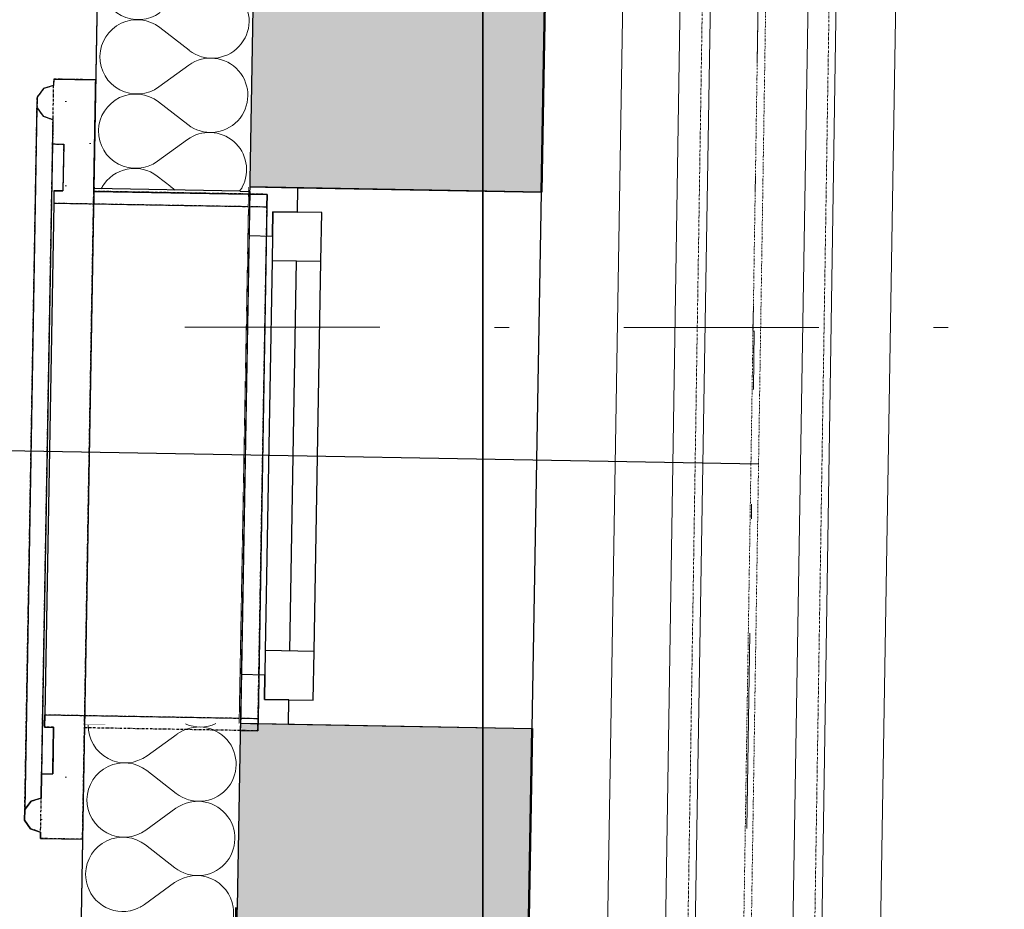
# Model space of a CAD drawing. Header units: millimetres. Extents: x -24674 to 2959, y -2716 to 20653.
# Tile 29 of 161: x -20647 to -19638, y 3675 to 4587. Entities that reach past the tile are written whole.
import ezdxf

# ---------------------------------------------------------------- set-up
doc = ezdxf.new("R2010")
doc.units = ezdxf.units.MM
doc.header["$MEASUREMENT"] = 0
for name, pattern in [('Telekomunikacni vodic', [9.25, 3, -0.75, 3, -0.75, 0.125, -0.75, 0.125, -0.75]), ('Wipeout_Contour', [1000, 0, -1000]), ('Čerchovaná', [450, 200, -117.5, 15, -117.5]), ('Čerchovaná M', [4.5, 2.5, -0.85, 0.3, -0.85]), ('Čerchovaná S', [3.5, 1.5, -0.85, 0.3, -0.85])]:
    doc.linetypes.add(name, pattern=pattern)
for name, color, linetype in [('9._POHLED ZÁPADNÍ_1_2D prvky - obecné', 7, 'Continuous'), ('9._POHLED ZÁPADNÍ_1_Konstrukce - krov', 7, 'Continuous'), ('9._POHLED ZÁPADNÍ_1_Konstrukce - nosné', 7, 'Continuous'), ('9._POHLED ZÁPADNÍ_1_Nové_Konstrukce - krov', 7, 'Continuous'), ('9._POHLED ZÁPADNÍ_1_Nové_Konstrukce - nosné', 7, 'Continuous'), ('9._POHLED ZÁPADNÍ_1_Nové_Otvory – Okna', 7, 'Continuous'), ('9._POHLED ZÁPADNÍ_1_Nové_Otvory – Značky oken', 7, 'Continuous'), ('9._POHLED ZÁPADNÍ_1_Nové_Výplně – Řezové', 7, 'Continuous'), ('9._POHLED ZÁPADNÍ_1_Nové_VÝTAH VAR 1', 7, 'Continuous'), ('9._POHLED ZÁPADNÍ_1_TZB - elektroinstalace', 7, 'Continuous'), ('9._POHLED ZÁPADNÍ_1_Výplně – Řezové', 7, 'Continuous'), ('9._POHLED ZÁPADNÍ_1_VÝTAH VAR 1', 7, 'Continuous')]:
    doc.layers.add(name, color=color, linetype=linetype)
pattern_1 = [(0, (0, -9e-13), (0, 86.60254), [0, -50]), (0, (25, 43.3), (0, 86.60254), [0, -50])]

# ---------------------------------------------------------------- blocks, each defined once
blk = doc.blocks.new('*X3', base_point=(-27719.5, -6044))
at = {"layer": '9._POHLED ZÁPADNÍ_1_Nové_Výplně – Řezové', "color": 21, "linetype": 'Continuous', "lineweight": 20, "true_color": 0xffaaaa}
for p, q in [((-20485.6, 3854.8), (-20516.5, 3832.5)), ((-20486.7, 3793.9), (-20516.7, 3817.3)), ((-20486.9, 3778.7), (-20517.8, 3756.3)), ((-20488, 3717.7), (-20518.1, 3741.1)), ((-20488.3, 3702.5), (-20519.1, 3680.1))]:
    blk.add_line(p, q, dxfattribs=at)
for centre, start, end in [((-20538.8, 3863.4), 179.1605, 305.8711), ((-20463.3, 3824), 232.1313, 84.727), ((-20463.3, 3824), 93.2753, 125.8711), ((-20540.1, 3787.2), 52.1313, 179.0012), ((-20540.1, 3787.2), 179.0012, 305.8711), ((-20464.6, 3747.8), 232.1313, 125.8711), ((-20541.4, 3711), 52.1313, 179.0012), ((-20541.4, 3711), 179.0012, 305.8711), ((-20465.9, 3671.6), 232.1313, 125.8711)]:
    blk.add_arc(centre, 38.1, start, end, dxfattribs=at)
blk = doc.blocks.new('*X4', base_point=(-27719.5, -6044))
at = {"layer": '9._POHLED ZÁPADNÍ_1_Nové_Výplně – Řezové', "color": 21, "linetype": 'Continuous', "lineweight": 20, "true_color": 0xffaaaa}
for p, q in [((-20542, 4583.9), (-20544.5, 4582.7)), ((-20539.5, 4584.9), (-20542, 4583.9)), ((-20536.9, 4585.7), (-20539.5, 4584.9)), ((-20534.3, 4586.4), (-20536.9, 4585.7)), ((-20531.6, 4586.8), (-20534.3, 4586.4)), ((-20528.9, 4587), (-20531.6, 4586.8)), ((-20526.1, 4587.1), (-20528.9, 4587)), ((-20523.4, 4586.9), (-20526.1, 4587.1)), ((-20520.7, 4586.6), (-20523.4, 4586.9)), ((-20518.1, 4586.1), (-20520.7, 4586.6)), ((-20515.4, 4585.3), (-20518.1, 4586.1)), ((-20512.9, 4584.4), (-20515.4, 4585.3)), ((-20510.4, 4583.3), (-20512.9, 4584.4)), ((-20411.9, 4585.1), (-20412, 4587.8)), ((-20412, 4582.4), (-20411.9, 4585.1)), ((-20555.2, 4574.4), (-20556.9, 4572.4)), ((-20553.3, 4576.4), (-20555.2, 4574.4)), ((-20551.3, 4578.2), (-20553.3, 4576.4)), ((-20549.1, 4579.9), (-20551.3, 4578.2)), ((-20546.9, 4581.4), (-20549.1, 4579.9)), ((-20544.5, 4582.7), (-20546.9, 4581.4)), ((-20508, 4582.1), (-20510.4, 4583.3)), ((-20505.7, 4580.7), (-20508, 4582.1)), ((-20503.5, 4579.1), (-20505.7, 4580.7)), ((-20473.4, 4555.7), (-20503.5, 4579.1)), ((-20414.5, 4571.8), (-20413.6, 4574.4)), ((-20413.6, 4574.4), (-20412.9, 4577)), ((-20412.9, 4577), (-20412.4, 4579.7)), ((-20412.4, 4579.7), (-20412, 4582.4)), ((-20561.2, 4565.4), (-20562.3, 4562.9)), ((-20559.9, 4567.8), (-20561.2, 4565.4)), ((-20558.5, 4570.1), (-20559.9, 4567.8)), ((-20556.9, 4572.4), (-20558.5, 4570.1)), ((-20419.9, 4562.4), (-20418.3, 4564.6)), ((-20418.3, 4564.6), (-20416.9, 4566.9)), ((-20416.9, 4566.9), (-20415.6, 4569.3)), ((-20415.6, 4569.3), (-20414.5, 4571.8)), ((-20564.4, 4555.1), (-20564.8, 4552.4)), ((-20563.9, 4557.7), (-20564.4, 4555.1)), ((-20563.2, 4560.4), (-20563.9, 4557.7)), ((-20562.3, 4562.9), (-20563.2, 4560.4)), ((-20473.4, 4555.7), (-20471.2, 4554.1)), ((-20471.2, 4554.1), (-20468.9, 4552.7)), ((-20430, 4553.3), (-20427.7, 4554.9)), ((-20427.7, 4554.9), (-20425.6, 4556.5)), ((-20425.6, 4556.5), (-20423.5, 4558.3)), ((-20423.5, 4558.3), (-20421.6, 4560.3)), ((-20421.6, 4560.3), (-20419.9, 4562.4)), ((-20564.8, 4552.4), (-20564.9, 4549.7)), ((-20564.9, 4549.7), (-20564.9, 4546.9)), ((-20564.9, 4546.9), (-20564.6, 4544.2)), ((-20564.6, 4544.2), (-20564.2, 4541.5)), ((-20466.6, 4544.5), (-20469, 4543.3)), ((-20468.9, 4552.7), (-20466.4, 4551.4)), ((-20464, 4545.5), (-20466.6, 4544.5)), ((-20466.4, 4551.4), (-20464, 4550.3)), ((-20464, 4550.3), (-20461.4, 4549.4)), ((-20461.4, 4546.3), (-20464, 4545.5)), ((-20461.4, 4549.4), (-20458.8, 4548.7)), ((-20458.8, 4546.9), (-20461.4, 4546.3)), ((-20458.8, 4548.7), (-20456.1, 4548.1)), ((-20456.1, 4547.4), (-20458.8, 4546.9)), ((-20456.1, 4548.1), (-20453.4, 4547.8)), ((-20453.4, 4547.6), (-20456.1, 4547.4)), ((-20453.4, 4547.8), (-20450.7, 4547.7)), ((-20450.7, 4547.7), (-20453.4, 4547.6)), ((-20450.7, 4547.7), (-20448, 4547.7)), ((-20448, 4547.5), (-20450.7, 4547.7)), ((-20448, 4547.7), (-20445.3, 4547.9)), ((-20445.3, 4547.2), (-20448, 4547.5)), ((-20445.3, 4547.9), (-20442.6, 4548.4)), ((-20442.6, 4546.7), (-20445.3, 4547.2)), ((-20442.6, 4548.4), (-20439.9, 4549)), ((-20440, 4545.9), (-20442.6, 4546.7)), ((-20437.4, 4545), (-20440, 4545.9)), ((-20439.9, 4549), (-20437.3, 4549.8)), ((-20434.9, 4543.9), (-20437.4, 4545)), ((-20437.3, 4549.8), (-20434.8, 4550.8)), ((-20432.5, 4542.7), (-20434.9, 4543.9)), ((-20434.8, 4550.8), (-20432.3, 4552)), ((-20432.3, 4552), (-20430, 4553.3)), ((-20564.2, 4541.5), (-20563.6, 4538.9)), ((-20563.6, 4538.9), (-20562.8, 4536.3)), ((-20562.8, 4536.3), (-20561.8, 4533.8)), ((-20561.8, 4533.8), (-20560.6, 4531.3)), ((-20473.6, 4540.4), (-20504.5, 4518.1)), ((-20471.4, 4542), (-20473.6, 4540.4)), ((-20469, 4543.3), (-20471.4, 4542)), ((-20430.2, 4541.3), (-20432.5, 4542.7)), ((-20428, 4539.7), (-20430.2, 4541.3)), ((-20425.9, 4537.9), (-20428, 4539.7)), ((-20423.9, 4536), (-20425.9, 4537.9)), ((-20422.1, 4534), (-20423.9, 4536)), ((-20420.4, 4531.9), (-20422.1, 4534)), ((-20560.6, 4531.3), (-20559.2, 4528.9)), ((-20559.2, 4528.9), (-20557.7, 4526.7)), ((-20557.7, 4526.7), (-20556, 4524.5)), ((-20556, 4524.5), (-20554.2, 4522.5)), ((-20418.9, 4529.6), (-20420.4, 4531.9)), ((-20417.6, 4527.2), (-20418.9, 4529.6)), ((-20416.4, 4524.8), (-20417.6, 4527.2)), ((-20415.4, 4522.3), (-20416.4, 4524.8)), ((-20554.2, 4522.5), (-20552.3, 4520.6)), ((-20552.3, 4520.6), (-20550.2, 4518.9)), ((-20550.2, 4518.9), (-20548, 4517.3)), ((-20548, 4517.3), (-20545.7, 4515.9)), ((-20545.7, 4515.9), (-20543.2, 4514.6)), ((-20543.2, 4514.6), (-20540.8, 4513.5)), ((-20540.8, 4513.5), (-20538.2, 4512.6)), ((-20516.7, 4512.3), (-20514.1, 4513.1)), ((-20514.1, 4513.1), (-20511.6, 4514.1)), ((-20511.6, 4514.1), (-20509.1, 4515.3)), ((-20509.1, 4515.3), (-20506.8, 4516.6)), ((-20506.8, 4516.6), (-20504.5, 4518.1)), ((-20414.6, 4519.7), (-20415.4, 4522.3)), ((-20414, 4517), (-20414.6, 4519.7)), ((-20413.5, 4514.3), (-20414, 4517)), ((-20413.3, 4511.6), (-20413.5, 4514.3)), ((-20550.4, 4503.7), (-20552.6, 4502)), ((-20548.2, 4505.2), (-20550.4, 4503.7)), ((-20545.8, 4506.6), (-20548.2, 4505.2)), ((-20543.4, 4507.7), (-20545.8, 4506.6)), ((-20540.8, 4508.7), (-20543.4, 4507.7)), ((-20538.2, 4509.5), (-20540.8, 4508.7)), ((-20538.2, 4512.6), (-20535.6, 4511.9)), ((-20535.6, 4510.2), (-20538.2, 4509.5)), ((-20535.6, 4511.9), (-20532.9, 4511.4)), ((-20532.9, 4510.6), (-20535.6, 4510.2)), ((-20532.9, 4511.4), (-20530.2, 4511)), ((-20530.2, 4510.8), (-20532.9, 4510.6)), ((-20530.2, 4511), (-20527.5, 4510.9)), ((-20527.5, 4510.9), (-20530.2, 4510.8)), ((-20524.8, 4510.8), (-20527.5, 4510.9)), ((-20527.5, 4510.9), (-20524.8, 4510.9)), ((-20524.8, 4510.9), (-20522, 4511.2)), ((-20522.1, 4510.4), (-20524.8, 4510.8)), ((-20519.4, 4509.9), (-20522.1, 4510.4)), ((-20522, 4511.2), (-20519.4, 4511.6)), ((-20519.4, 4511.6), (-20516.7, 4512.3)), ((-20516.8, 4509.2), (-20519.4, 4509.9)), ((-20514.2, 4508.3), (-20516.8, 4509.2)), ((-20511.7, 4507.2), (-20514.2, 4508.3)), ((-20509.3, 4505.9), (-20511.7, 4507.2)), ((-20507, 4504.5), (-20509.3, 4505.9)), ((-20504.8, 4502.9), (-20507, 4504.5)), ((-20414.2, 4500.8), (-20413.7, 4503.5)), ((-20413.7, 4503.5), (-20413.4, 4506.2)), ((-20413.4, 4506.2), (-20413.2, 4508.9)), ((-20413.2, 4508.9), (-20413.3, 4511.6)), ((-20559.8, 4494), (-20561.3, 4491.7)), ((-20558.3, 4496.2), (-20559.8, 4494)), ((-20556.5, 4498.3), (-20558.3, 4496.2)), ((-20554.6, 4500.2), (-20556.5, 4498.3)), ((-20552.6, 4502), (-20554.6, 4500.2)), ((-20474.7, 4479.5), (-20504.8, 4502.9)), ((-20418.2, 4490.7), (-20417, 4493.1)), ((-20417, 4493.1), (-20415.9, 4495.6)), ((-20415.9, 4495.6), (-20415, 4498.2)), ((-20415, 4498.2), (-20414.2, 4500.8)), ((-20564.5, 4484.2), (-20565.2, 4481.6)), ((-20563.6, 4486.7), (-20564.5, 4484.2)), ((-20562.5, 4489.2), (-20563.6, 4486.7)), ((-20561.3, 4491.7), (-20562.5, 4489.2)), ((-20424.9, 4482.2), (-20423, 4484.1)), ((-20423, 4484.1), (-20421.2, 4486.2)), ((-20421.2, 4486.2), (-20419.6, 4488.4)), ((-20419.6, 4488.4), (-20418.2, 4490.7)), ((-20566.1, 4476.2), (-20566.3, 4473.5)), ((-20566.3, 4473.5), (-20566.2, 4470.8)), ((-20565.8, 4478.9), (-20566.1, 4476.2)), ((-20565.2, 4481.6), (-20565.8, 4478.9)), ((-20474.7, 4479.5), (-20472.5, 4477.9)), ((-20472.5, 4477.9), (-20470.2, 4476.5)), ((-20470.2, 4476.5), (-20467.8, 4475.2)), ((-20467.8, 4475.2), (-20465.3, 4474.1)), ((-20465.3, 4474.1), (-20462.7, 4473.2)), ((-20462.7, 4473.2), (-20460.1, 4472.5)), ((-20443.9, 4472.2), (-20441.2, 4472.8)), ((-20441.2, 4472.8), (-20438.6, 4473.6)), ((-20438.6, 4473.6), (-20436.1, 4474.6)), ((-20436.1, 4474.6), (-20433.7, 4475.8)), ((-20433.7, 4475.8), (-20431.3, 4477.2)), ((-20431.3, 4477.2), (-20429, 4478.7)), ((-20429, 4478.7), (-20426.9, 4480.3)), ((-20426.9, 4480.3), (-20424.9, 4482.2)), ((-20566.2, 4470.8), (-20566, 4468)), ((-20566, 4468), (-20565.5, 4465.4)), ((-20565.5, 4465.4), (-20564.9, 4462.7)), ((-20564.9, 4462.7), (-20564.1, 4460.1)), ((-20475, 4464.3), (-20505.8, 4441.9)), ((-20472.7, 4465.8), (-20475, 4464.3)), ((-20470.3, 4467.1), (-20472.7, 4465.8)), ((-20467.9, 4468.3), (-20470.3, 4467.1)), ((-20465.4, 4469.3), (-20467.9, 4468.3)), ((-20462.8, 4470.1), (-20465.4, 4469.3)), ((-20460.1, 4470.7), (-20462.8, 4470.1)), ((-20460.1, 4472.5), (-20457.4, 4472)), ((-20457.4, 4471.2), (-20460.1, 4470.7)), ((-20457.4, 4472), (-20454.7, 4471.6)), ((-20454.7, 4471.4), (-20457.4, 4471.2)), ((-20454.7, 4471.6), (-20452, 4471.5)), ((-20452, 4471.5), (-20454.7, 4471.4)), ((-20452, 4471.5), (-20449.3, 4471.5)), ((-20449.3, 4471.3), (-20452, 4471.5)), ((-20449.3, 4471.5), (-20446.6, 4471.8)), ((-20446.6, 4471), (-20449.3, 4471.3)), ((-20446.6, 4471.8), (-20443.9, 4472.2)), ((-20443.9, 4470.5), (-20446.6, 4471)), ((-20441.3, 4469.8), (-20443.9, 4470.5)), ((-20438.7, 4468.9), (-20441.3, 4469.8)), ((-20436.2, 4467.8), (-20438.7, 4468.9)), ((-20433.8, 4466.5), (-20436.2, 4467.8)), ((-20431.5, 4465.1), (-20433.8, 4466.5)), ((-20429.3, 4463.5), (-20431.5, 4465.1)), ((-20427.2, 4461.8), (-20429.3, 4463.5)), ((-20564.1, 4460.1), (-20563.1, 4457.6)), ((-20563.1, 4457.6), (-20561.9, 4455.1)), ((-20561.9, 4455.1), (-20560.6, 4452.8)), ((-20560.6, 4452.8), (-20559, 4450.5)), ((-20425.3, 4459.9), (-20427.2, 4461.8)), ((-20423.4, 4457.8), (-20425.3, 4459.9)), ((-20421.8, 4455.7), (-20423.4, 4457.8)), ((-20420.3, 4453.4), (-20421.8, 4455.7)), ((-20418.9, 4451.1), (-20420.3, 4453.4)), ((-20559, 4450.5), (-20557.4, 4448.4)), ((-20557.4, 4448.4), (-20555.6, 4446.3)), ((-20555.6, 4446.3), (-20553.6, 4444.4)), ((-20553.6, 4444.4), (-20551.5, 4442.7)), ((-20551.5, 4442.7), (-20549.3, 4441.1)), ((-20417.7, 4448.6), (-20418.9, 4451.1)), ((-20416.7, 4446.1), (-20417.7, 4448.6)), ((-20415.9, 4443.5), (-20416.7, 4446.1)), ((-20415.3, 4440.8), (-20415.9, 4443.5)), ((-20549.3, 4441.1), (-20547, 4439.7)), ((-20547, 4439.7), (-20544.6, 4438.4)), ((-20542.2, 4432.6), (-20544.7, 4431.6)), ((-20544.6, 4438.4), (-20542.1, 4437.3)), ((-20539.6, 4433.4), (-20542.2, 4432.6)), ((-20542.1, 4437.3), (-20539.5, 4436.4)), ((-20536.9, 4434), (-20539.6, 4433.4)), ((-20539.5, 4436.4), (-20536.9, 4435.7)), ((-20536.9, 4435.7), (-20534.2, 4435.2)), ((-20534.2, 4434.4), (-20536.9, 4434)), ((-20534.2, 4435.2), (-20531.5, 4434.9)), ((-20531.5, 4434.7), (-20534.2, 4434.4)), ((-20531.5, 4434.9), (-20528.8, 4434.7)), ((-20528.8, 4434.7), (-20531.5, 4434.7)), ((-20528.8, 4434.7), (-20526.1, 4434.8)), ((-20526.1, 4434.6), (-20528.8, 4434.7)), ((-20526.1, 4434.8), (-20523.4, 4435)), ((-20523.4, 4434.2), (-20526.1, 4434.6)), ((-20523.4, 4435), (-20520.7, 4435.5)), ((-20520.7, 4433.7), (-20523.4, 4434.2)), ((-20520.7, 4435.5), (-20518, 4436.1)), ((-20518.1, 4433), (-20520.7, 4433.7)), ((-20515.5, 4432.1), (-20518.1, 4433)), ((-20518, 4436.1), (-20515.4, 4436.9)), ((-20515.4, 4436.9), (-20512.9, 4437.9)), ((-20512.9, 4437.9), (-20510.5, 4439.1)), ((-20510.5, 4439.1), (-20508.1, 4440.4)), ((-20508.1, 4440.4), (-20505.8, 4441.9)), ((-20414.9, 4438.2), (-20415.3, 4440.8)), ((-20414.6, 4435.4), (-20414.9, 4438.2)), ((-20414.7, 4430), (-20414.6, 4432.7)), ((-20414.6, 4432.7), (-20414.6, 4435.4)), ((-20555.9, 4424), (-20557.8, 4422.1)), ((-20553.9, 4425.9), (-20555.9, 4424)), ((-20551.8, 4427.5), (-20553.9, 4425.9)), ((-20549.5, 4429), (-20551.8, 4427.5)), ((-20547.1, 4430.4), (-20549.5, 4429)), ((-20544.7, 4431.6), (-20547.1, 4430.4)), ((-20513, 4431), (-20515.5, 4432.1)), ((-20510.6, 4429.7), (-20513, 4431)), ((-20508.3, 4428.3), (-20510.6, 4429.7)), ((-20506.1, 4426.7), (-20508.3, 4428.3)), ((-20487.8, 4412.5), (-20506.1, 4426.7)), ((-20416.3, 4422), (-20415.6, 4424.6)), ((-20415.6, 4424.6), (-20415, 4427.3)), ((-20415, 4427.3), (-20414.7, 4430)), ((-20562.6, 4415.5), (-20563.5, 4413.8)), ((-20561.2, 4417.8), (-20562.6, 4415.5)), ((-20559.6, 4420), (-20561.2, 4417.8)), ((-20557.8, 4422.1), (-20559.6, 4420)), ((-20421.6, 4411.3), (-20421, 4412.2)), ((-20421, 4412.2), (-20419.5, 4414.5)), ((-20419.5, 4414.5), (-20418.3, 4417)), ((-20418.3, 4417), (-20417.2, 4419.5)), ((-20417.2, 4419.5), (-20416.3, 4422))]:
    blk.add_line(p, q, dxfattribs=at)
blk = doc.blocks.new('*X18', base_point=(-27719.5, -6044))
at = {"layer": '9._POHLED ZÁPADNÍ_1_Nové_Výplně – Řezové', "color": 21, "linetype": 'Continuous', "lineweight": 20, "true_color": 0xffaaaa}
for p, q in [((-20473.4, 4555.7), (-20503.5, 4579.1)), ((-20473.6, 4540.4), (-20504.5, 4518.1)), ((-20474.7, 4479.5), (-20504.8, 4502.9)), ((-20475, 4464.3), (-20505.8, 4441.9)), ((-20491.9, 4415.7), (-20506.1, 4426.7)), ((-20485.6, 3854.8), (-20516.5, 3832.5)), ((-20486.7, 3793.9), (-20516.7, 3817.3)), ((-20486.9, 3778.7), (-20517.8, 3756.3)), ((-20488, 3717.7), (-20518.1, 3741.1)), ((-20488.3, 3702.5), (-20519.1, 3680.1))]:
    blk.add_line(p, q, dxfattribs=at)
for centre, start, end in [((-20525.5, 4625.2), 179.0012, 305.8711), ((-20450, 4585.7), 232.1313, 125.8711), ((-20526.8, 4549), 52.1313, 179.0012), ((-20526.8, 4549), 179.0012, 305.8711), ((-20451.3, 4509.6), 232.1313, 125.8711), ((-20528.2, 4472.8), 52.1313, 179.0012), ((-20528.2, 4472.8), 179.0012, 305.8711), ((-20452.6, 4433.4), 332.2899, 125.8711), ((-20529.5, 4396.6), 52.1313, 150.001), ((-20538.8, 3863.4), 179.0012, 305.8711), ((-20463.3, 3824), 232.1313, 125.8711), ((-20461.9, 3900.1), 246.7041, 294.5639), ((-20540.1, 3787.2), 52.1313, 179.0012), ((-20540.1, 3787.2), 179.0012, 305.8711), ((-20464.6, 3747.8), 232.1313, 125.8711), ((-20541.4, 3711), 52.1313, 179.0012), ((-20541.4, 3711), 179.0012, 281.3944), ((-20465.9, 3671.6), 8.6759, 125.8711), ((-20541.4, 3711), 297.8876, 305.8711)]:
    blk.add_arc(centre, 38.1, start, end, dxfattribs=at)

msp = doc.modelspace()

# ---------------------------------------------------------------- linework, layer by layer
at = {"layer": '9._POHLED ZÁPADNÍ_1_Konstrukce - krov', "color": 8, "linetype": 'Čerchovaná', "lineweight": 13}
for p, q in [((-19802.2, 10142.7), (-19895.2, 4268.5)), ((-19955.9, 158.5), (-19893.9, 4268.1))]:
    msp.add_line(p, q, dxfattribs=at)
at = {"layer": '9._POHLED ZÁPADNÍ_1_Konstrukce - krov', "color": 8, "linetype": 'Continuous', "lineweight": 13}
for p, q in [((-19892.8, 9564.1), (-20032.8, 565.2)), ((-19732.8, 9561.6), (-19872.8, 562.7)), ((-20063.7, 2485.8), (-19992, 6833.7)), ((-19902, 6832.2), (-19973.7, 2484.3)), ((-19873.7, 2482.7), (-19802, 6830.5)), ((-19712, 6829), (-19783.7, 2481.2))]:
    msp.add_line(p, q, dxfattribs=at)
at = {"layer": '9._POHLED ZÁPADNÍ_1_Konstrukce - krov', "color": 251, "linetype": 'Čerchovaná S', "lineweight": 13, "true_color": 0x6a6a6a}
for p, q in [((-19812.8, 9562.9), (-19952.8, 564)), ((-19853.5, 6446.3), (-19909.8, 2826.7))]:
    msp.add_line(p, q, dxfattribs=at)
at = {"layer": '9._POHLED ZÁPADNÍ_1_Konstrukce - krov', "color": 8, "linetype": 'Čerchovaná M', "lineweight": 13}
for p, q in [((-19918.5, 6447.3), (-19974.8, 2827.8)), ((-19788.5, 6445.3), (-19844.8, 2825.7))]:
    msp.add_line(p, q, dxfattribs=at)
at = {"layer": '9._POHLED ZÁPADNÍ_1_Konstrukce - nosné', "color": 7, "linetype": 'Continuous', "lineweight": 50, "flags": 128}
for points in [[(-20112, 4410.4), (-20061.2, 7294.1)], [(-20183.6, 344.4), (-20121.7, 3860.5)]]:
    msp.add_lwpolyline(points, dxfattribs=at)
at = {"layer": '9._POHLED ZÁPADNÍ_1_Nové_Konstrukce - krov', "color": 1, "linetype": 'Continuous', "lineweight": 25, "flags": 128}
for points in [[(-20621.7, 3861.9), (-20621.4, 3874.6)], [(-20621.4, 3874.6), (-20402.7, 3870.8)], [(-20402.7, 3870.8), (-20402.9, 3858.1)], [(-20612.4, 3861.7), (-20621.7, 3861.9)], [(-20613.3, 3813.9), (-20612.4, 3861.7)], [(-20580.7, 3861.2), (-20582.7, 3746.9)], [(-20402.9, 3858.1), (-20580.7, 3861.2)], [(-20625.1, 3789.2), (-20624.7, 3814.1)], [(-20624.7, 3814.1), (-20613.3, 3813.9)], [(-20635.4, 3786), (-20625.1, 3789.2)], [(-20642.1, 3766.6), (-20641.9, 3777.4)], [(-20641.9, 3777.4), (-20635.4, 3786)], [(-20635.9, 3757.7), (-20642.1, 3766.6)], [(-20625.7, 3754.2), (-20635.9, 3757.7)], [(-20625.8, 3747.7), (-20625.7, 3754.2)], [(-20582.7, 3746.9), (-20625.8, 3747.7)]]:
    msp.add_lwpolyline(points, dxfattribs=at)
at = {"layer": '9._POHLED ZÁPADNÍ_1_Nové_Otvory – Okna', "color": 1, "linetype": 'Continuous', "lineweight": 25}
for p, q in [((-20121.7, 3860.5), (-20112, 4410.4)), ((-20387.4, 4390.2), (-20388.3, 4340.2)), ((-20387.8, 4365.2), (-20387.4, 4390.2)), ((-20387.4, 4390.2), (-20362.4, 4389.8)), ((-20337.4, 4389.4), (-20387.4, 4390.2)), ((-20338.3, 4339.4), (-20337.4, 4389.4)), ((-20412.8, 4365.7), (-20420.8, 3915.8)), ((-20412.8, 4365.7), (-20387.8, 4365.2)), ((-20388.3, 4340.2), (-20395.3, 3940.3)), ((-20388.3, 4340.2), (-20338.3, 4339.4)), ((-20370.3, 3939.9), (-20363.3, 4339.8)), ((-20345.3, 3939.4), (-20338.3, 4339.4)), ((-20345.3, 3939.4), (-20338.3, 4339.4)), ((-20395.3, 3940.3), (-20396.2, 3890.3)), ((-20345.3, 3939.4), (-20395.3, 3940.3)), ((-20346.2, 3889.4), (-20345.3, 3939.4)), ((-20395.8, 3915.3), (-20420.8, 3915.8)), ((-20396.2, 3890.3), (-20395.8, 3915.3)), ((-20371.2, 3889.9), (-20396.2, 3890.3)), ((-20396.2, 3890.3), (-20346.2, 3889.4)), ((-20371.6, 3864.9), (-20371.2, 3889.9)), ((-20371.6, 3864.9), (-20121.7, 3860.5))]:
    msp.add_line(p, q, dxfattribs=at)
at = {"layer": '9._POHLED ZÁPADNÍ_1_TZB - elektroinstalace', "color": 92, "linetype": 'Telekomunikacni vodic', "lineweight": 35, "true_color": 0x00d700, "flags": 128}
for points in [[(-19600, 9327.6), (-20172.3, 9327.6), (-20172.3, 2952.6), (-17422.3, 2952.6), (-17422.3, 3077.6)], [(-18922.3, 7327.6), (-19297.3, 7077.6), (-20172.3, 7077.6), (-20172.3, 2952.6), (-17422.3, 2952.6), (-17422.3, 3077.6)], [(-17422.3, 3077.6), (-17422.3, 2952.6), (-20172.3, 2952.6), (-20172.3, 6827.6), (-19975, 6827.6)]]:
    msp.add_lwpolyline(points, dxfattribs=at)
at = {"layer": '9._POHLED ZÁPADNÍ_1_TZB - elektroinstalace', "color": 92, "linetype": 'Continuous', "lineweight": 35, "true_color": 0x00d700, "flags": 128}
msp.add_lwpolyline([(-20047.3, 7327.6), (-20172.3, 7327.6), (-20172.3, 2952.6), (-18797.3, 2952.6), (-18797.3, 3077.6)], dxfattribs=at)

# ---------------------------------------------------------------- wipeouts: each hides what was drawn before it
at = {"color": 254, "linetype": 'Wipeout_Contour', "lineweight": 0, "ltscale": 336963.935747}
msp.add_wipeout([(-20569.2, 4525.4), (-20612.2, 4526.1), (-20612.4, 4519.6), (-20622.7, 4516.4), (-20629.2, 4507.8), (-20629.4, 4497), (-20623.2, 4488.2), (-20613, 4484.7), (-20613.4, 4459.7), (-20602, 4459.5), (-20602.9, 4411.7), (-20612.1, 4411.8), (-20612.3, 4399.1), (-20393.6, 4395.3), (-20393.3, 4408), (-20571.2, 4411.1)], dxfattribs=at).dxf.layer = '9._POHLED ZÁPADNÍ_1_Nové_Výplně – Řezové'

# ---------------------------------------------------------------- next in the draw order: hatches: boundary and pattern name
at = {"layer": '9._POHLED ZÁPADNÍ_1_Nové_Výplně – Řezové', "linetype": 'Continuous', "lineweight": 20, "true_color": 0xffaaaa}
h = msp.add_hatch(dxfattribs=at)
h.set_pattern_fill('Omítka_01_0001', color=21, style=0, pattern_type=2)
h.set_pattern_definition(pattern_1)
h.paths.add_polyline_path([(-20569.2, 4525.4), (-20612.2, 4526.1), (-20612.4, 4519.6), (-20622.7, 4516.4), (-20629.2, 4507.8), (-20629.4, 4497), (-20623.2, 4488.2), (-20613, 4484.7), (-20613.4, 4459.7), (-20602, 4459.5), (-20602.9, 4411.7), (-20612.1, 4411.8), (-20612.3, 4399.1), (-20393.6, 4395.3), (-20393.3, 4408), (-20571.2, 4411.1)])

# ---------------------------------------------------------------- next in the draw order: linework, layer by layer
at = {"layer": '9._POHLED ZÁPADNÍ_1_Nové_Konstrukce - krov', "color": 1, "linetype": 'Continuous', "lineweight": 25}
for p, q in [((-20612.2, 4526.1), (-20612.4, 4519.6)), ((-20612.2, 4526.1), (-20569.2, 4525.4)), ((-20569.2, 4525.4), (-20571.2, 4411.1)), ((-20622.7, 4516.4), (-20629.2, 4507.8)), ((-20612.4, 4519.6), (-20622.7, 4516.4)), ((-20629.2, 4507.8), (-20629.4, 4497)), ((-20629.4, 4497), (-20623.2, 4488.2)), ((-20623.2, 4488.2), (-20613, 4484.7)), ((-20613, 4484.7), (-20613.4, 4459.7)), ((-20613.4, 4459.7), (-20602, 4459.5)), ((-20602, 4459.5), (-20602.9, 4411.7)), ((-20612.1, 4411.8), (-20612.3, 4399.1)), ((-20612.1, 4411.8), (-20602.9, 4411.7)), ((-20571.2, 4411.1), (-20393.3, 4408)), ((-20393.3, 4408), (-20393.6, 4395.3)), ((-20612.3, 4399.1), (-20393.6, 4395.3))]:
    msp.add_line(p, q, dxfattribs=at)
at = {"layer": '9._POHLED ZÁPADNÍ_1_Nové_Konstrukce - krov', "color": 1, "linetype": 'Čerchovaná M', "lineweight": 25, "flags": 128}
for points in [[(-20612.2, 4526.1), (-20612.4, 4519.6)], [(-20569.2, 4525.4), (-20612.2, 4526.1)], [(-20571.2, 4411.1), (-20569.2, 4525.4)], [(-20622.7, 4516.4), (-20629.2, 4507.8)], [(-20612.4, 4519.6), (-20622.7, 4516.4)], [(-20629.2, 4507.8), (-20629.4, 4497)], [(-20629.4, 4497), (-20623.2, 4488.2)], [(-20623.2, 4488.2), (-20613, 4484.7)], [(-20613, 4484.7), (-20613.4, 4459.7)], [(-20613.4, 4459.7), (-20602, 4459.5)], [(-20602, 4459.5), (-20602.9, 4411.7)], [(-20612.1, 4411.8), (-20612.3, 4399.1)], [(-20602.9, 4411.7), (-20612.1, 4411.8)], [(-20393.3, 4408), (-20571.2, 4411.1)], [(-20393.6, 4395.3), (-20393.3, 4408)], [(-20612.3, 4399.1), (-20393.6, 4395.3)]]:
    msp.add_lwpolyline(points, dxfattribs=at)
at = {"layer": '9._POHLED ZÁPADNÍ_1_Nové_Konstrukce - krov', "color": 1, "linetype": 'Continuous', "lineweight": 25, "flags": 128}
for points in [[(-20612.2, 4526.1), (-20612.4, 4519.6)], [(-20569.2, 4525.4), (-20612.2, 4526.1)], [(-20571.2, 4411.1), (-20569.2, 4525.4)], [(-20622.7, 4516.4), (-20629.2, 4507.8)], [(-20612.4, 4519.6), (-20622.7, 4516.4)], [(-20629.2, 4507.8), (-20629.4, 4497)], [(-20629.4, 4497), (-20641.9, 3777.4)], [(-20629.4, 4497), (-20623.2, 4488.2)], [(-20623.2, 4488.2), (-20613, 4484.7)], [(-20613, 4484.7), (-20613.4, 4459.7)], [(-20613.4, 4459.7), (-20624.7, 3814.1)], [(-20613.4, 4459.7), (-20602, 4459.5)], [(-20602, 4459.5), (-20602.9, 4411.7)], [(-20612.1, 4411.8), (-20612.3, 4399.1)], [(-20602.9, 4411.7), (-20612.1, 4411.8)], [(-20393.3, 4408), (-20571.2, 4411.1)], [(-20393.6, 4395.3), (-20393.3, 4408)], [(-20612.3, 4399.1), (-20621.4, 3874.6)], [(-20612.3, 4399.1), (-20393.6, 4395.3)], [(-20393.6, 4395.3), (-20402.7, 3870.8)]]:
    msp.add_lwpolyline(points, dxfattribs=at)

# ---------------------------------------------------------------- next in the draw order: wipeouts: each hides what was drawn before it
at = {"color": 254, "linetype": 'Wipeout_Contour', "lineweight": 0, "ltscale": 108323.765576}
msp.add_wipeout([(-20470.5, 10185.5), (-20571.1, 4413.9), (-20421.1, 4411.3), (-20411.1, 4411.1), (-20313.5, 10008.8)], dxfattribs=at).dxf.layer = '9._POHLED ZÁPADNÍ_1_Nové_Výplně – Řezové'
at = {"color": 254, "linetype": 'Wipeout_Contour', "lineweight": 0, "ltscale": 335079.45425}
msp.add_wipeout([(-20402.9, 3858.1), (-20402.7, 3870.8), (-20621.4, 3874.6), (-20621.7, 3861.9), (-20612.4, 3861.7), (-20613.3, 3813.9), (-20624.7, 3814.1), (-20625.1, 3789.2), (-20635.4, 3786), (-20641.9, 3777.4), (-20642.1, 3766.6), (-20635.9, 3757.7), (-20625.7, 3754.2), (-20625.8, 3747.7), (-20582.7, 3746.9), (-20580.7, 3861.2)], dxfattribs=at).dxf.layer = '9._POHLED ZÁPADNÍ_1_Nové_Výplně – Řezové'

# ---------------------------------------------------------------- next in the draw order: hatches: boundary and pattern name
at = {"layer": '9._POHLED ZÁPADNÍ_1_Nové_Výplně – Řezové', "linetype": 'Continuous', "lineweight": 20, "true_color": 0xffaaaa}
h = msp.add_hatch(dxfattribs=at)
h.set_pattern_fill('Omítka_01_0001', color=21, style=0, pattern_type=2)
h.set_pattern_definition(pattern_1)
h.paths.add_polyline_path([(-20402.9, 3858.1), (-20402.7, 3870.8), (-20621.4, 3874.6), (-20621.7, 3861.9), (-20612.4, 3861.7), (-20613.3, 3813.9), (-20624.7, 3814.1), (-20625.1, 3789.2), (-20635.4, 3786), (-20641.9, 3777.4), (-20642.1, 3766.6), (-20635.9, 3757.7), (-20625.7, 3754.2), (-20625.8, 3747.7), (-20582.7, 3746.9), (-20580.7, 3861.2)])
at = {"layer": '9._POHLED ZÁPADNÍ_1_Výplně – Řezové', "linetype": 'Continuous', "lineweight": 13}
msp.add_hatch(color=254, dxfattribs=at).paths.add_polyline_path([(-20313.4, 10013.9), (-20412, 4415.7), (-20112, 4410.4), (-20020.9, 9581.3)])

# ---------------------------------------------------------------- next in the draw order: linework, layer by layer
at = {"layer": '9._POHLED ZÁPADNÍ_1_Konstrukce - nosné', "color": 7, "linetype": 'Continuous', "lineweight": 50, "flags": 128}
msp.add_lwpolyline([(-20313.4, 10013.9), (-20412, 4415.7)], dxfattribs=at)
at = {"layer": '9._POHLED ZÁPADNÍ_1_Nové_Konstrukce - krov', "color": 1, "linetype": 'Continuous', "lineweight": 25}
for p, q in [((-20621.4, 3874.6), (-20621.7, 3861.9)), ((-20621.4, 3874.6), (-20402.7, 3870.8)), ((-20402.7, 3870.8), (-20402.9, 3858.1)), ((-20621.7, 3861.9), (-20612.4, 3861.7)), ((-20612.4, 3861.7), (-20613.3, 3813.9)), ((-20580.7, 3861.2), (-20582.7, 3746.9)), ((-20580.7, 3861.2), (-20402.9, 3858.1)), ((-20624.7, 3814.1), (-20625.1, 3789.2)), ((-20624.7, 3814.1), (-20613.3, 3813.9)), ((-20625.1, 3789.2), (-20635.4, 3786)), ((-20641.9, 3777.4), (-20642.1, 3766.6)), ((-20635.4, 3786), (-20641.9, 3777.4)), ((-20642.1, 3766.6), (-20635.9, 3757.7)), ((-20635.9, 3757.7), (-20625.7, 3754.2)), ((-20625.7, 3754.2), (-20625.8, 3747.7)), ((-20625.8, 3747.7), (-20582.7, 3746.9))]:
    msp.add_line(p, q, dxfattribs=at)
at = {"layer": '9._POHLED ZÁPADNÍ_1_Nové_Konstrukce - krov', "color": 1, "linetype": 'Čerchovaná M', "lineweight": 25, "flags": 128}
for points in [[(-20621.7, 3861.9), (-20621.4, 3874.6)], [(-20621.4, 3874.6), (-20402.7, 3870.8)], [(-20402.7, 3870.8), (-20402.9, 3858.1)], [(-20612.4, 3861.7), (-20621.7, 3861.9)], [(-20613.3, 3813.9), (-20612.4, 3861.7)], [(-20580.7, 3861.2), (-20582.7, 3746.9)], [(-20402.9, 3858.1), (-20580.7, 3861.2)], [(-20625.1, 3789.2), (-20624.7, 3814.1)], [(-20624.7, 3814.1), (-20613.3, 3813.9)], [(-20635.4, 3786), (-20625.1, 3789.2)], [(-20642.1, 3766.6), (-20641.9, 3777.4)], [(-20641.9, 3777.4), (-20635.4, 3786)], [(-20635.9, 3757.7), (-20642.1, 3766.6)], [(-20625.7, 3754.2), (-20635.9, 3757.7)], [(-20625.8, 3747.7), (-20625.7, 3754.2)], [(-20582.7, 3746.9), (-20625.8, 3747.7)]]:
    msp.add_lwpolyline(points, dxfattribs=at)
at = {"layer": '9._POHLED ZÁPADNÍ_1_Nové_Konstrukce - nosné', "color": 1, "linetype": 'Continuous', "lineweight": 25}
for q in [(-20571.1, 4413.9), (-20411.1, 4411.1)]:
    msp.add_line((-20421.1, 4411.3), q, dxfattribs=at)
at = {"layer": '9._POHLED ZÁPADNÍ_1_Nové_Konstrukce - nosné', "color": 1, "linetype": 'Continuous', "lineweight": 25, "flags": 128}
for points in [[(-20470.5, 10185.5), (-20571.1, 4413.9)], [(-20411.1, 4411.1), (-20313.5, 10008.8)]]:
    msp.add_lwpolyline(points, dxfattribs=at)
at = {"layer": '9._POHLED ZÁPADNÍ_1_Nové_Otvory – Okna', "color": 1, "linetype": 'Continuous', "lineweight": 25}
for p, q in [((-20421.1, 4411.3), (-20571.1, 4413.9)), ((-20412, 4415.7), (-20412.8, 4365.7)), ((-20412, 4415.7), (-20362, 4414.8)), ((-20412, 4415.7), (-20362, 4414.8)), ((-20362.4, 4389.8), (-20362, 4414.8)), ((-20362, 4414.8), (-20112, 4410.4)), ((-20421.1, 4411.3), (-20411.1, 4411.1))]:
    msp.add_line(p, q, dxfattribs=at)
at = {"layer": '9._POHLED ZÁPADNÍ_1_Nové_VÝTAH VAR 1', "color": 1, "linetype": 'Continuous', "lineweight": 25, "flags": 128}
msp.add_lwpolyline([(-20112, 4410.4), (-20412, 4415.7)], dxfattribs=at)

# ---------------------------------------------------------------- next in the draw order: block references
at = {"layer": '9._POHLED ZÁPADNÍ_1_VÝTAH VAR 1', "color": 9, "linetype": 'Continuous', "lineweight": 13}
msp.add_blockref('*X4', (-27719.5, -6044), dxfattribs=at)

# ---------------------------------------------------------------- next in the draw order: wipeouts: each hides what was drawn before it
at = {"color": 254, "linetype": 'Wipeout_Contour', "lineweight": 0, "ltscale": 103646.352085}
msp.add_wipeout([(-20644.7, 189.6), (-20481.9, 349.7), (-20420.7, 3861.2), (-20430.7, 3861.4), (-20580.7, 3864)], dxfattribs=at).dxf.layer = '9._POHLED ZÁPADNÍ_1_Nové_Výplně – Řezové'

# ---------------------------------------------------------------- next in the draw order: hatches: boundary and pattern name
at = {"layer": '9._POHLED ZÁPADNÍ_1_Výplně – Řezové', "linetype": 'Continuous', "lineweight": 13}
msp.add_hatch(color=254, dxfattribs=at).paths.add_polyline_path([(-20483.5, 349.7), (-20183.6, 344.4), (-20121.7, 3860.5), (-20421.6, 3865.8)])

# ---------------------------------------------------------------- next in the draw order: linework, layer by layer
at = {"layer": '9._POHLED ZÁPADNÍ_1_Konstrukce - nosné', "color": 7, "linetype": 'Continuous', "lineweight": 50, "flags": 128}
msp.add_lwpolyline([(-20421.6, 3865.8), (-20483.5, 349.7)], dxfattribs=at)
at = {"layer": '9._POHLED ZÁPADNÍ_1_Nové_Konstrukce - nosné', "color": 1, "linetype": 'Continuous', "lineweight": 25}
for q in [(-20580.7, 3864), (-20420.7, 3861.2)]:
    msp.add_line((-20430.7, 3861.4), q, dxfattribs=at)
at = {"layer": '9._POHLED ZÁPADNÍ_1_Nové_Konstrukce - nosné', "color": 1, "linetype": 'Continuous', "lineweight": 25, "flags": 128}
for points in [[(-20580.7, 3864), (-20644.7, 189.6)], [(-20481.9, 349.7), (-20420.7, 3861.2)]]:
    msp.add_lwpolyline(points, dxfattribs=at)
at = {"layer": '9._POHLED ZÁPADNÍ_1_Nové_Otvory – Okna', "color": 1, "linetype": 'Continuous', "lineweight": 25}
for p, q in [((-20571.1, 4413.9), (-20580.7, 3864)), ((-20421.6, 3865.8), (-20412, 4415.7)), ((-20411.1, 4411.1), (-20420.7, 3861.2)), ((-20420.8, 3915.8), (-20421.6, 3865.8)), ((-20430.7, 3861.4), (-20580.7, 3864)), ((-20430.7, 3861.4), (-20420.7, 3861.2)), ((-20421.6, 3865.8), (-20371.6, 3864.9)), ((-20421.6, 3865.8), (-20371.6, 3864.9))]:
    msp.add_line(p, q, dxfattribs=at)
at = {"layer": '9._POHLED ZÁPADNÍ_1_Nové_VÝTAH VAR 1', "color": 1, "linetype": 'Continuous', "lineweight": 25, "flags": 128}
msp.add_lwpolyline([(-20421.6, 3865.8), (-20121.7, 3860.5)], dxfattribs=at)

# ---------------------------------------------------------------- next in the draw order: block references
at = {"layer": '9._POHLED ZÁPADNÍ_1_VÝTAH VAR 1', "color": 9, "linetype": 'Continuous', "lineweight": 13}
msp.add_blockref('*X3', (-27719.5, -6044), dxfattribs=at)

# ---------------------------------------------------------------- next in the draw order: wipeouts: each hides what was drawn before it
at = {"color": 254, "linetype": 'Wipeout_Contour', "lineweight": 0, "ltscale": 274303.920399}
msp.add_wipeout([(-20642, 349.6), (-20481.9, 349.7), (-20428.3, 3427.3), (-20533.9, 3427.3), (-20533.9, 3677.3), (-20423.9, 3677.3), (-20313.5, 10008.8), (-20473.3, 10024.9), (-20580.7, 3864), (-20571, 4415.7), (-20412, 4415.7), (-20421.6, 3865.8), (-20580.7, 3864)], dxfattribs=at).dxf.layer = '9._POHLED ZÁPADNÍ_1_Nové_Výplně – Řezové'

# ---------------------------------------------------------------- next in the draw order: linework, layer by layer
at = {"layer": '9._POHLED ZÁPADNÍ_1_2D prvky - obecné', "color": 214, "linetype": 'Čerchovaná', "lineweight": 20}
msp.add_line((-20477.7, 4271.9), (-359.7, 4258.9), dxfattribs=at)
at = {"layer": '9._POHLED ZÁPADNÍ_1_Nové_Konstrukce - krov', "color": 1, "linetype": 'Čerchovaná M', "lineweight": 25, "flags": 128}
for points in [[(-20625.8, 3747.7), (-20612.2, 4526.1)], [(-20569.2, 4525.4), (-20612.2, 4526.1)], [(-20582.7, 3746.9), (-20569.2, 4525.4)], [(-20622.7, 4516.4), (-20629.2, 4507.8)], [(-20612.4, 4519.6), (-20622.7, 4516.4)], [(-20642.1, 3766.6), (-20629.2, 4507.8)], [(-20393.3, 4408), (-20571.2, 4411.1)], [(-20402.9, 3858.1), (-20393.3, 4408)], [(-20402.9, 3858.1), (-20580.7, 3861.2)], [(-20635.9, 3757.7), (-20642.1, 3766.6)], [(-20625.7, 3754.2), (-20635.9, 3757.7)], [(-20582.7, 3746.9), (-20625.8, 3747.7)]]:
    msp.add_lwpolyline(points, dxfattribs=at)
at = {"layer": '9._POHLED ZÁPADNÍ_1_Nové_Konstrukce - nosné', "color": 1, "linetype": 'Continuous', "lineweight": 25, "flags": 128}
for points in [[(-20470.5, 10185.5), (-20642, 349.6)], [(-20423.9, 3677.3), (-20313.5, 10008.8)]]:
    msp.add_lwpolyline(points, dxfattribs=at)
at = {"layer": '9._POHLED ZÁPADNÍ_1_Nové_Otvory – Značky oken', "color": 1, "linetype": 'Continuous', "lineweight": 25}
msp.add_line((-19889.5, 4131.4), (-20661, 4145), dxfattribs=at)

# ---------------------------------------------------------------- next in the draw order: block references
at = {"layer": '9._POHLED ZÁPADNÍ_1_VÝTAH VAR 1', "color": 9, "linetype": 'Continuous', "lineweight": 13}
msp.add_blockref('*X18', (-27719.5, -6044), dxfattribs=at)

doc.saveas('drawing.dxf')
